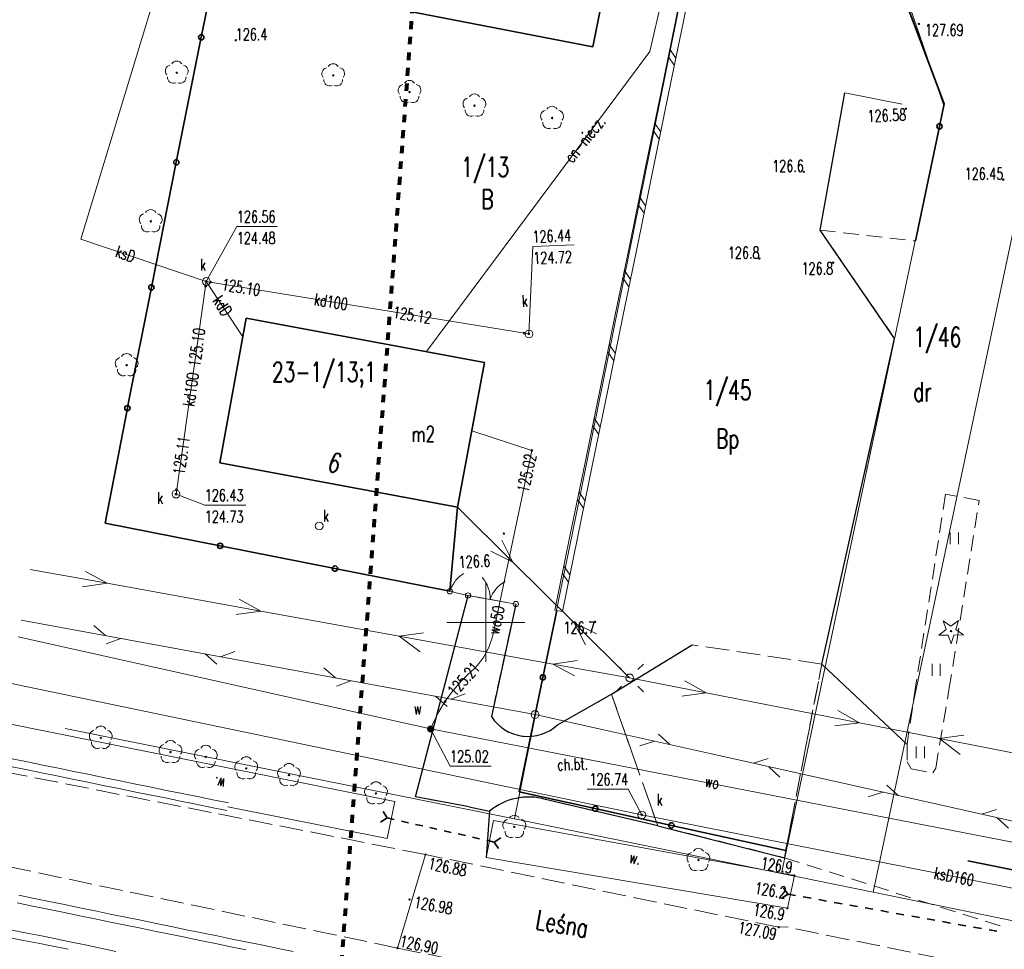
# Model space of a CAD drawing. Header units: metres. Extents: x 6595698 to 6595908, y 5799298 to 5799471.
# Tile 3 of 6: x 6595770 to 6595833, y 5799329 to 5799389. Entities that reach past the tile are written whole.
import ezdxf
from ezdxf.enums import TextEntityAlignment as Align

# ---------------------------------------------------------------- set-up
doc = ezdxf.new("R2010")
doc.units = ezdxf.units.M
doc.header["$MEASUREMENT"] = 0
for name, pattern in [('1', [0]), ('1_1', [0]), ('1_14', [1, -1]), ('1_EGBR', [0]), ('1_EGBU_A', [0]), ('1_OTKC', [1.5, 1, -0.5]), ('1_OTKJ', [2, 1.5, -0.5]), ('1_OTKK', [0]), ('1_OTKR', [0]), ('1_OTZT', [1.5, 1, -0.5]), ('1_SUCP', [0]), ('1_SUEP_A', [0]), ('1_SUKP', [0]), ('1_SUTP_A', [0]), ('1_SUWP', [0]), ('3', [1, 0.5, -0.5]), ('GDE', [0])]:
    doc.linetypes.add(name, pattern=pattern)
doc.layers.get('0').update_dxf_attribs({"color": 250, "linetype": 'CONTINUOUS', "lineweight": 100})
for name, color, linetype, lineweight in [('DZIALKI_L_0', 7, '1', 18), ('DZIALKI_T_0', 7, 'CONTINUOUS', 20), ('EADTD_T_0', 7, 'CONTINUOUS', 25), ('EGBB_E_T_0', 7, 'CONTINUOUS', 20), ('EGBB_E_T_1', 7, 'CONTINUOUS', 20), ('EGBB_L_0', 7, '1_EGBU_A', 35), ('EGBE_D_L_5', 7, '1_EGBR', 18), ('KLASOUZYTKI_T_0', 3, 'CONTINUOUS', 15), ('KRZYZE_L_0', 7, '1', 18), ('OTD_L_12', 7, 'CONTINUOUS', 18), ('OTK_E_T_1', 7, 'CONTINUOUS', 15), ('OTK_E_T_4', 7, 'CONTINUOUS', 0), ('OTK_L_0', 7, '1_OTKJ', 18), ('OTK_L_1', 7, '1_OTKK', 25), ('OTK_L_2', 7, '1_OTKC', 18), ('OTK_L_5', 7, 'CONTINUOUS', 18), ('OTK_L_8', 7, 'CONTINUOUS', 35), ('OTO_L_0', 7, 'CONTINUOUS', 35), ('OTO_L_1', 7, 'CONTINUOUS', 18), ('OTO_L_2', 7, 'CONTINUOUS', 18), ('OTR_T_0', 7, 'CONTINUOUS', 18), ('OTR_T_1', 7, 'CONTINUOUS', 18), ('OTZ_L_3', 7, '1_OTZT', 18), ('OTZ_T_0', 3, 'CONTINUOUS', 18), ('OTZ_T_1', 3, 'CONTINUOUS', 18), ('SUCP_E_T_0', 200, 'CONTINUOUS', 18), ('SUCP_L_0', 200, '1_SUCP', 18), ('SUEP_L_0', 1, '1_SUEP_A', 18), ('SUK_E_T_4', 34, 'CONTINUOUS', 0), ('SUK_T_3', 34, 'CONTINUOUS', 18), ('SUKP_E_T_0', 34, 'CONTINUOUS', 0), ('SUKP_L_0', 34, '1_SUKP', 18), ('SUKR_T_0', 34, 'CONTINUOUS', 18), ('SUP_T_2', 7, 'CONTINUOUS', 18), ('SUTP_L_0', 30, '1_SUTP_A', 18), ('SUW_E_T_2', 5, 'CONTINUOUS', 0), ('SUW_T_5', 5, 'CONTINUOUS', 18), ('SUWP_E_T_0', 5, 'CONTINUOUS', 0), ('SUWP_L_0', 5, '1_SUWP', 18), ('SUWR_T_0', 5, 'CONTINUOUS', 18), ('ZAKRES_L_0', 1, '3', 80)]:
    doc.layers.add(name, color=color, linetype=linetype, lineweight=lineweight)
doc.styles.get("Standard").update_dxf_attribs({"font": 'Simplex.SHX', "width": 0.75})

# ---------------------------------------------------------------- blocks, each defined once
blk = doc.blocks.new('1_OTZT')
at = {"linetype": 'Continuous'}
for p, q in [((-0.2625, -0.375), (-0.2625, 0.375)), ((0.2625, -0.375), (0.2625, 0.375))]:
    blk.add_line(p, q, dxfattribs=at)
blk = doc.blocks.new('1_OTRS')
at = {"linetype": 'Continuous'}
blk.add_circle((0, 0), 0.045, dxfattribs=at)
blk = doc.blocks.new('1_OTRN')
at = {"linetype": 'Continuous'}
blk.add_circle((0, 0), 0.045, dxfattribs=at)
blk = doc.blocks.new('1_OTZG')
at = {"linetype": 'Continuous'}
for p, q in [((-0.3012, 0.09375), (-0.4937, 0.6621)), ((-0.4937, 0.6621), (-0.0039, 0.31545)), ((-0.0039, 0.31545), (0.4771, 0.67415)), ((0.4771, 0.67415), (0.2988, 0.1012)), ((-0.78225, -0.26495), (-0.3012, 0.09375)), ((0.2988, 0.1012), (0.7886, -0.24545)), ((-0.18225, -0.2575), (-0.78225, -0.26495)), ((0.01025, -0.82585), (-0.18225, -0.2575)), ((0.1886, -0.2529), (0.01025, -0.82585)), ((0.7886, -0.24545), (0.1886, -0.2529))]:
    blk.add_line(p, q, dxfattribs=at)
blk.add_circle((0, 0), 0.045, dxfattribs=at)
blk = doc.blocks.new('1_OTZL')
at = {"linetype": 'Continuous'}
blk.add_circle((0, 0), 0.045, dxfattribs=at)
for centre, start, end in [((0, 0.375), 30.14012, 149.85988), ((-0.357, 0.116), 102.14447, 221.86002), ((0.357, 0.116), 318.13998, 77.85553), ((-0.22, -0.303), 174.14818, 293.85423), ((0.22, -0.303), 246.14577, 5.85182)]:
    blk.add_arc(centre, 0.375, start, end, dxfattribs=at)
blk = doc.blocks.new('1_SUKS')
at = {"linetype": 'Continuous'}
blk.add_circle((0, 0), 0.25, dxfattribs=at)
blk = doc.blocks.new('1_SUPW')
at = {"linetype": 'Continuous'}
blk.add_circle((0, 0), 0.25, dxfattribs=at)
blk = doc.blocks.new('1_SUPS')
at = {"linetype": 'Continuous'}
blk.add_circle((0, 0), 0.0625, dxfattribs=at)
blk = doc.blocks.new('1_SUPP')
at = {"linetype": 'Continuous'}
blk.add_circle((0, 0), 0.25, dxfattribs=at)
blk = doc.blocks.new('1_SUEO')
at = {"linetype": 'Continuous'}
for p, q in [((-0.53035, 0.53035), (-0.8839, 0.8839)), ((0.53035, 0.53035), (0.8839, 0.8839)), ((-0.53035, -0.53035), (-0.8839, -0.8839)), ((0.53035, -0.53035), (0.8839, -0.8839))]:
    blk.add_line(p, q, dxfattribs=at)
blk.add_circle((0, 0), 0.25, dxfattribs=at)
blk = doc.blocks.new('1_SUWW')
at = {"linetype": 'Continuous'}
for radius in [0.2, 0.175, 0.15, 0.125, 0.1, 0.075, 0.05, 0.025, 0.00715]:
    blk.add_circle((0, 0), radius, dxfattribs=at)

msp = doc.modelspace()

# ---------------------------------------------------------------- linework, layer by layer
at = {"layer": 'DZIALKI_L_0', "linetype": 'GDE'}
for p, q in [((6595805.54, 5799355.65), (6595813.16, 5799393.33)), ((6595826.73, 5799390.76), (6595829.35, 5799383.14)), ((6595818.96, 5799333.92), (6595829.35, 5799383.14)), ((6595824.83, 5799332.72), (6595835.25, 5799382.03)), ((6595805.54, 5799355.65), (6595804.53, 5799350.8)), ((6595801.84, 5799337.43), (6595804.53, 5799350.8)), ((6595773.05, 5799343.22), (6595801.84, 5799337.43)), ((6595801.84, 5799337.43), (6595818.96, 5799333.92)), ((6595818.96, 5799333.92), (6595824.83, 5799332.72)), ((6595848.35, 5799327.9), (6595824.83, 5799332.72))]:
    msp.add_line(p, q, dxfattribs=at)
at = {"layer": 'EGBB_L_0', "linetype": '1_EGBU_A'}
for p, q in [((6595807.83, 5799391.84), (6595806.869, 5799386.896)), ((6595806.869, 5799386.896), (6595789.45, 5799390.28)), ((6595784.66, 5799369.52), (6595782.97, 5799360.24)), ((6595799.92, 5799366.68), (6595784.66, 5799369.52)), ((6595798.194, 5799357.407), (6595799.92, 5799366.68)), ((6595782.97, 5799360.24), (6595798.194, 5799357.407))]:
    msp.add_line(p, q, dxfattribs=at)
at = {"layer": 'EGBE_D_L_5', "linetype": '1_1'}
msp.add_line((6595823, 5799383.96), (6595826.68, 5799383.23), dxfattribs=at)
at = {"layer": 'KRZYZE_L_0', "linetype": '1'}
for p, q in [((6595800, 5799347.5), (6595800, 5799352.5)), ((6595797.5, 5799350), (6595802.5, 5799350))]:
    msp.add_line(p, q, dxfattribs=at)
at = {"layer": 'OTD_L_12'}
for p, q in [((6595812.178, 5799388.64), (6595813.148, 5799393.369)), ((6595812.668, 5799388.539), (6595813.638, 5799393.268)), ((6595811.209, 5799383.911), (6595812.178, 5799388.64)), ((6595811.699, 5799383.811), (6595812.668, 5799388.539)), ((6595812.184, 5799386.175), (6595811.791, 5799386.748)), ((6595812.087, 5799385.702), (6595811.694, 5799386.275)), ((6595810.24, 5799379.182), (6595811.209, 5799383.911)), ((6595810.729, 5799379.082), (6595811.699, 5799383.811)), ((6595811.117, 5799380.973), (6595810.724, 5799381.547)), ((6595811.214, 5799381.446), (6595810.821, 5799382.019)), ((6595809.27, 5799374.453), (6595810.24, 5799379.182)), ((6595809.76, 5799374.353), (6595810.729, 5799379.082)), ((6595810.245, 5799376.717), (6595809.852, 5799377.291)), ((6595810.148, 5799376.244), (6595809.755, 5799376.818)), ((6595808.301, 5799369.724), (6595809.27, 5799374.453)), ((6595808.791, 5799369.624), (6595809.76, 5799374.353)), ((6595809.179, 5799371.515), (6595808.786, 5799372.089)), ((6595809.275, 5799371.988), (6595808.883, 5799372.562)), ((6595807.332, 5799364.995), (6595808.301, 5799369.724)), ((6595807.821, 5799364.895), (6595808.791, 5799369.624)), ((6595808.306, 5799367.259), (6595807.913, 5799367.833)), ((6595808.209, 5799366.787), (6595807.816, 5799367.36)), ((6595806.362, 5799360.267), (6595807.332, 5799364.995)), ((6595806.852, 5799360.166), (6595807.821, 5799364.895)), ((6595807.24, 5799362.058), (6595806.847, 5799362.631)), ((6595807.337, 5799362.531), (6595806.944, 5799363.104)), ((6595805.393, 5799355.538), (6595806.362, 5799360.267)), ((6595805.883, 5799355.437), (6595806.852, 5799360.166)), ((6595806.367, 5799357.802), (6595805.975, 5799358.375)), ((6595806.27, 5799357.329), (6595805.878, 5799357.902)), ((6595804.424, 5799350.809), (6595805.393, 5799355.538)), ((6595804.913, 5799350.708), (6595805.883, 5799355.437)), ((6595805.301, 5799352.6), (6595804.908, 5799353.173)), ((6595805.398, 5799353.073), (6595805.005, 5799353.646)), ((6595804.424, 5799350.809), (6595804.913, 5799350.708))]:
    msp.add_line(p, q, dxfattribs=at)
at = {"layer": 'OTK_L_0', "linetype": '1_OTKJ'}
for p, q in [((6595813.22, 5799348.58), (6595808.06, 5799345.41)), ((6595821.53, 5799347.35), (6595813.22, 5799348.58)), ((6595819.135, 5799334.94), (6595821.53, 5799347.35)), ((6595808.06, 5799345.41), (6595811.02, 5799336.99)), ((6595796.139, 5799335.14), (6595768.498, 5799340.575)), ((6595811.02, 5799336.99), (6595819.135, 5799334.94)), ((6595818.769, 5799330.479), (6595796.139, 5799335.14)), ((6595794.353, 5799329.151), (6595767.449, 5799334.781)), ((6595819.243, 5799330.506), (6595818.769, 5799330.479)), ((6595831.129, 5799328.084), (6595819.243, 5799330.506)), ((6595794.353, 5799329.151), (6595830.366, 5799321.753))]:
    msp.add_line(p, q, dxfattribs=at)
at = {"layer": 'OTK_L_0', "linetype": '1_14'}
msp.add_line((6595796.139, 5799335.14), (6595794.353, 5799329.151), dxfattribs=at)
at = {"layer": 'OTK_L_1', "linetype": '1_OTKK'}
for p, q in [((6595821.42, 5799375.16), (6595823, 5799383.96)), ((6595821.42, 5799375.16), (6595823, 5799383.96)), ((6595826.19, 5799368.21), (6595821.42, 5799375.16)), ((6595826.19, 5799368.21), (6595821.42, 5799375.16)), ((6595821.53, 5799347.35), (6595826.19, 5799368.21)), ((6595821.53, 5799347.35), (6595826.19, 5799368.21)), ((6595795.5, 5799338.84), (6595798.87, 5799351.74)), ((6595801.93, 5799351.19), (6595800.37, 5799343.99)), ((6595808.06, 5799345.41), (6595813.22, 5799348.58)), ((6595804.61, 5799343.46), (6595808.06, 5799345.41)), ((6595798.95, 5799338.2), (6595795.5, 5799338.84)), ((6595811.02, 5799336.99), (6595803.83, 5799338.67)), ((6595798.95, 5799338.2), (6595800.25, 5799337.91)), ((6595800.25, 5799337.91), (6595800.02, 5799334.95)), ((6595811.02, 5799336.99), (6595819.135, 5799334.94))]:
    msp.add_line(p, q, dxfattribs=at)
for centre, radius, start, end in [((6595802.71, 5799345.488), 2.779, 212.62849, 313.12148), ((6595802.744, 5799334.972), 3.854, 73.63813, 130.3327)]:
    msp.add_arc(centre, radius, start, end, dxfattribs=at)
at = {"layer": 'OTK_L_2', "linetype": '1_OTKC'}
for p, q in [((6595829.377, 5799383.256), (6595826.563, 5799390.691)), ((6595827.528, 5799374.461), (6595829.377, 5799383.256)), ((6595826.19, 5799368.21), (6595821.42, 5799375.16)), ((6595821.42, 5799375.16), (6595827.528, 5799374.461)), ((6595821.53, 5799347.35), (6595826.19, 5799368.21)), ((6595795.5, 5799338.84), (6595798.87, 5799351.74)), ((6595798.87, 5799351.74), (6595801.93, 5799351.19)), ((6595801.93, 5799351.19), (6595800.37, 5799343.99)), ((6595821.53, 5799347.35), (6595819.135, 5799334.94)), ((6595804.61, 5799343.46), (6595808.06, 5799345.41)), ((6595808.06, 5799345.41), (6595811.02, 5799336.99)), ((6595798.95, 5799338.2), (6595795.5, 5799338.84)), ((6595811.02, 5799336.99), (6595803.83, 5799338.67)), ((6595798.95, 5799338.2), (6595800.25, 5799337.91)), ((6595819.135, 5799334.94), (6595833.38, 5799330.43))]:
    msp.add_line(p, q, dxfattribs=at)
at = {"layer": 'OTK_L_2', "linetype": '1_14'}
msp.add_line((6595821.53, 5799347.35), (6595826.99, 5799342.19), dxfattribs=at)
at = {"layer": 'OTK_L_2', "linetype": '1_OTKC'}
for centre, radius, start, end in [((6595802.71, 5799345.488), 2.779, 212.62849, 313.12148), ((6595802.744, 5799334.972), 3.854, 73.63813, 130.3327)]:
    msp.add_arc(centre, radius, start, end, dxfattribs=at)
at = {"layer": 'OTK_L_5', "linetype": '1_1'}
for p, q in [((6595794.18, 5799338.53), (6595769.048, 5799343.61)), ((6595793.68, 5799336.16), (6595783.47, 5799338.2)), ((6595794.18, 5799338.53), (6595793.68, 5799336.16))]:
    msp.add_line(p, q, dxfattribs=at)
at = {"layer": 'OTK_L_5', "linetype": '1_OTKJ'}
for p, q in [((6595770.649, 5799341.078), (6595769.659, 5799341.281)), ((6595770.548, 5799340.588), (6595769.558, 5799340.791)), ((6595771.539, 5799340.386), (6595770.548, 5799340.588)), ((6595771.639, 5799340.876), (6595770.649, 5799341.078)), ((6595772.629, 5799340.673), (6595771.639, 5799340.876)), ((6595773.619, 5799340.47), (6595772.629, 5799340.673)), ((6595772.529, 5799340.183), (6595771.539, 5799340.386)), ((6595773.519, 5799339.981), (6595772.529, 5799340.183)), ((6595774.509, 5799339.778), (6595773.519, 5799339.981)), ((6595774.609, 5799340.268), (6595773.619, 5799340.47)), ((6595775.599, 5799340.065), (6595774.609, 5799340.268)), ((6595776.589, 5799339.863), (6595775.599, 5799340.065)), ((6595775.499, 5799339.575), (6595774.509, 5799339.778)), ((6595776.489, 5799339.373), (6595775.499, 5799339.575)), ((6595777.479, 5799339.17), (6595776.489, 5799339.373)), ((6595777.579, 5799339.66), (6595776.589, 5799339.863)), ((6595778.57, 5799339.458), (6595777.579, 5799339.66)), ((6595779.56, 5799339.255), (6595778.57, 5799339.458)), ((6595780.55, 5799339.053), (6595779.56, 5799339.255)), ((6595778.469, 5799338.968), (6595777.479, 5799339.17)), ((6595779.459, 5799338.765), (6595778.469, 5799338.968)), ((6595780.45, 5799338.563), (6595779.459, 5799338.765)), ((6595781.54, 5799338.85), (6595780.55, 5799339.053)), ((6595782.53, 5799338.647), (6595781.54, 5799338.85)), ((6595783.52, 5799338.445), (6595782.53, 5799338.647)), ((6595781.44, 5799338.36), (6595780.45, 5799338.563)), ((6595782.43, 5799338.158), (6595781.44, 5799338.36)), ((6595783.42, 5799337.955), (6595782.43, 5799338.158)), ((6595771.064, 5799332.332), (6595770.087, 5799332.532)), ((6595772.042, 5799332.131), (6595771.064, 5799332.332)), ((6595770.964, 5799331.842), (6595769.987, 5799332.043)), ((6595771.941, 5799331.641), (6595770.964, 5799331.842)), ((6595773.019, 5799331.931), (6595772.042, 5799332.131)), ((6595773.996, 5799331.73), (6595773.019, 5799331.931)), ((6595774.973, 5799331.529), (6595773.996, 5799331.73)), ((6595772.918, 5799331.441), (6595771.941, 5799331.641)), ((6595773.895, 5799331.24), (6595772.918, 5799331.441)), ((6595774.872, 5799331.04), (6595773.895, 5799331.24)), ((6595775.95, 5799331.329), (6595774.973, 5799331.529)), ((6595776.927, 5799331.128), (6595775.95, 5799331.329)), ((6595777.904, 5799330.928), (6595776.927, 5799331.128)), ((6595775.849, 5799330.839), (6595774.872, 5799331.04)), ((6595776.826, 5799330.639), (6595775.849, 5799330.839)), ((6595777.804, 5799330.438), (6595776.826, 5799330.639)), ((6595778.781, 5799330.237), (6595777.804, 5799330.438)), ((6595778.881, 5799330.727), (6595777.904, 5799330.928)), ((6595779.858, 5799330.527), (6595778.881, 5799330.727)), ((6595780.835, 5799330.326), (6595779.858, 5799330.527)), ((6595770.397, 5799329.639), (6595769.459, 5799329.821)), ((6595770.492, 5799330.13), (6595769.554, 5799330.312)), ((6595771.43, 5799329.948), (6595770.492, 5799330.13)), ((6595772.368, 5799329.765), (6595771.43, 5799329.948)), ((6595779.758, 5799330.037), (6595778.781, 5799330.237)), ((6595780.735, 5799329.836), (6595779.758, 5799330.037)), ((6595781.712, 5799329.636), (6595780.735, 5799329.836)), ((6595781.813, 5799330.125), (6595780.835, 5799330.326)), ((6595782.79, 5799329.925), (6595781.813, 5799330.125)), ((6595783.767, 5799329.724), (6595782.79, 5799329.925)), ((6595771.335, 5799329.457), (6595770.397, 5799329.639)), ((6595772.272, 5799329.275), (6595771.335, 5799329.457)), ((6595772.268, 5799329.275), (6595773.25, 5799329.068)), ((6595772.372, 5799329.765), (6595773.353, 5799329.557)), ((6595773.353, 5799329.557), (6595774.335, 5799329.349)), ((6595774.335, 5799329.349), (6595775.317, 5799329.142)), ((6595782.689, 5799329.435), (6595781.712, 5799329.636)), ((6595783.666, 5799329.234), (6595782.689, 5799329.435)), ((6595784.643, 5799329.034), (6595783.666, 5799329.234)), ((6595784.744, 5799329.524), (6595783.767, 5799329.724)), ((6595785.721, 5799329.323), (6595784.744, 5799329.524)), ((6595786.698, 5799329.122), (6595785.721, 5799329.323)), ((6595775.317, 5799329.142), (6595776.299, 5799328.934)), ((6595787.675, 5799328.922), (6595786.698, 5799329.122))]:
    msp.add_line(p, q, dxfattribs=at)
at = {"layer": 'OTK_L_5', "linetype": '1_OTKR'}
for p, q in [((6595800.5, 5799337.32), (6595800.02, 5799334.95)), ((6595819.774, 5799333.8), (6595800.5, 5799337.32)), ((6595800.02, 5799334.95), (6595819.331, 5799331.703)), ((6595819.331, 5799331.703), (6595819.774, 5799333.8))]:
    msp.add_line(p, q, dxfattribs=at)
at = {"layer": 'OTK_L_8', "linetype": '1_OTKJ'}
for p, q in [((6595793.27, 5799337.219), (6595793.688, 5799337.484)), ((6595793.423, 5799337.902), (6595793.688, 5799337.484)), ((6595793.688, 5799337.484), (6595794.143, 5799337.381)), ((6595794.599, 5799337.279), (6595795.054, 5799337.177)), ((6595795.509, 5799337.075), (6595795.964, 5799336.972)), ((6595796.42, 5799336.87), (6595796.875, 5799336.768)), ((6595797.33, 5799336.665), (6595797.785, 5799336.563)), ((6595798.241, 5799336.461), (6595798.696, 5799336.358)), ((6595799.151, 5799336.256), (6595799.606, 5799336.154)), ((6595800.549, 5799335.942), (6595800.968, 5799336.207)), ((6595800.062, 5799336.052), (6595800.549, 5799335.942)), ((6595800.549, 5799335.942), (6595800.814, 5799335.524)), ((6595819.358, 5799332.601), (6595819.075, 5799333.007)), ((6595819.358, 5799332.601), (6595818.952, 5799332.318)), ((6595819.85, 5799332.514), (6595819.358, 5799332.601)), ((6595820.842, 5799332.338), (6595820.346, 5799332.426)), ((6595821.834, 5799332.162), (6595821.338, 5799332.25)), ((6595822.826, 5799331.986), (6595822.33, 5799332.074)), ((6595823.818, 5799331.809), (6595823.322, 5799331.897)), ((6595824.81, 5799331.633), (6595824.314, 5799331.721)), ((6595825.802, 5799331.457), (6595825.306, 5799331.545)), ((6595826.794, 5799331.281), (6595826.298, 5799331.369)), ((6595827.786, 5799331.105), (6595827.29, 5799331.193)), ((6595828.778, 5799330.929), (6595828.282, 5799331.017)), ((6595829.77, 5799330.753), (6595829.274, 5799330.841)), ((6595830.762, 5799330.577), (6595830.266, 5799330.665)), ((6595831.754, 5799330.401), (6595831.258, 5799330.489)), ((6595832.746, 5799330.225), (6595832.25, 5799330.313))]:
    msp.add_line(p, q, dxfattribs=at)
at = {"layer": 'OTO_L_0'}
for p, q in [((6595781.778, 5799387.513), (6595783.374, 5799395.526)), ((6595829.377, 5799383.256), (6595826.722, 5799390.27)), ((6595780.181, 5799379.499), (6595781.778, 5799387.513)), ((6595829.071, 5799381.801), (6595829.377, 5799383.256)), ((6595827.528, 5799374.461), (6595829.071, 5799381.801)), ((6595778.585, 5799371.486), (6595780.181, 5799379.499)), ((6595777.12, 5799364.13), (6595778.585, 5799371.486)), ((6595777.046, 5799363.745), (6595777.12, 5799364.13)), ((6595775.63, 5799356.38), (6595777.046, 5799363.745)), ((6595797.7, 5799352.01), (6595798.194, 5799357.407)), ((6595775.63, 5799356.38), (6595782.987, 5799354.923)), ((6595782.987, 5799354.923), (6595790.344, 5799353.467)), ((6595790.344, 5799353.467), (6595797.7, 5799352.01)), ((6595803.659, 5799346.494), (6595804.547, 5799350.781)), ((6595802.138, 5799339.15), (6595803.659, 5799346.494)), ((6595807.018, 5799338.081), (6595802.138, 5799339.15)), ((6595811.898, 5799337.011), (6595807.018, 5799338.081)), ((6595819.704, 5799337.538), (6595819.224, 5799335.406)), ((6595819.224, 5799335.406), (6595811.898, 5799337.011)), ((6595836.175, 5799333.664), (6595830.882, 5799334.741))]:
    msp.add_line(p, q, dxfattribs=at)
for centre in [(6595781.778, 5799387.513), (6595829.071, 5799381.801), (6595780.181, 5799379.499), (6595778.585, 5799371.486), (6595777.046, 5799363.745), (6595782.987, 5799354.923), (6595790.344, 5799353.467), (6595803.659, 5799346.494), (6595807.018, 5799338.081), (6595811.898, 5799337.011)]:
    msp.add_circle(centre, 0.17, dxfattribs=at)
at = {"layer": 'OTO_L_1'}
for p, q in [((6595798.87, 5799351.74), (6595799.785, 5799351.576)), ((6595799.539, 5799351.62), (6595801.015, 5799351.354)), ((6595801.015, 5799351.354), (6595801.93, 5799351.19))]:
    msp.add_line(p, q, dxfattribs=at)
for centre in [(6595798.87, 5799351.74), (6595801.93, 5799351.19)]:
    msp.add_circle(centre, 0.17, dxfattribs=at)
for centre, start, end in [((6595798.279, 5799351.565), 357.75499, 41.82936), ((6595802.178, 5799350.865), 117.79171, 161.86608)]:
    msp.add_arc(centre, 2, start, end, dxfattribs=at)
at = {"layer": 'OTO_L_2'}
for p, q in [((6595798.471, 5799353.074), (6595798.549, 5799353.128)), ((6595798.549, 5799353.128), (6595798.577, 5799353.142)), ((6595797.909, 5799352.454), (6595797.961, 5799352.535)), ((6595797.961, 5799352.535), (6595798.02, 5799352.613)), ((6595798.02, 5799352.613), (6595798.071, 5799352.694)), ((6595798.071, 5799352.694), (6595798.136, 5799352.761)), ((6595798.136, 5799352.761), (6595798.203, 5799352.838)), ((6595798.203, 5799352.838), (6595798.266, 5799352.895)), ((6595798.266, 5799352.895), (6595798.331, 5799352.963)), ((6595798.331, 5799352.963), (6595798.401, 5799353.018)), ((6595798.401, 5799353.018), (6595798.471, 5799353.074)), ((6595797.7, 5799352.01), (6595797.738, 5799352.104)), ((6595797.7, 5799352.01), (6595798.285, 5799351.875)), ((6595797.738, 5799352.104), (6595797.776, 5799352.198)), ((6595797.776, 5799352.198), (6595797.812, 5799352.282)), ((6595797.812, 5799352.282), (6595797.866, 5799352.372)), ((6595797.866, 5799352.372), (6595797.909, 5799352.454)), ((6595798.285, 5799351.875), (6595798.87, 5799351.74))]:
    msp.add_line(p, q, dxfattribs=at)
for centre in [(6595797.7, 5799352.01), (6595798.87, 5799351.74)]:
    msp.add_circle(centre, 0.17, dxfattribs=at)
at = {"layer": 'OTZ_L_3', "linetype": '1_OTZT'}
for p, q in [((6595829.46, 5799358.23), (6595827.56, 5799346.01)), ((6595831.61, 5799357.83), (6595829.46, 5799358.23)), ((6595829.68, 5799345.7), (6595831.61, 5799357.83)), ((6595827.56, 5799346.01), (6595826.99, 5799342.19)), ((6595828.83, 5799340.67), (6595829.68, 5799345.7)), ((6595826.99, 5799342.19), (6595826.99, 5799341.08)), ((6595826.99, 5799341.08), (6595827.26, 5799340.63)), ((6595827.26, 5799340.63), (6595828.64, 5799340.38)), ((6595828.64, 5799340.38), (6595828.83, 5799340.67))]:
    msp.add_line(p, q, dxfattribs=at)
at = {"layer": 'SUCP_L_0', "linetype": '1_SUCP'}
for p, q in [((6595810.51, 5799386.6), (6595812.5, 5799395.15)), ((6595796.2, 5799367.37), (6595810.51, 5799386.6))]:
    msp.add_line(p, q, dxfattribs=at)
at = {"layer": 'SUEP_L_0', "linetype": '1_SUEP_A'}
for p, q in [((6595801.742, 5799353.884), (6595798.194, 5799357.407)), ((6595801.742, 5799353.884), (6595801.03, 5799355.296)), ((6595800.326, 5799354.586), (6595801.742, 5799353.884)), ((6595805.672, 5799349.983), (6595801.742, 5799353.884)), ((6595775.744, 5799352.524), (6595770.824, 5799353.416)), ((6595775.744, 5799352.524), (6595774.357, 5799353.284)), ((6595774.179, 5799352.3), (6595775.744, 5799352.524)), ((6595785.584, 5799350.742), (6595775.744, 5799352.524)), ((6595785.584, 5799350.742), (6595784.197, 5799351.501)), ((6595784.019, 5799350.517), (6595785.584, 5799350.742)), ((6595794.46, 5799349.134), (6595785.584, 5799350.742)), ((6595809.22, 5799346.46), (6595805.672, 5799349.983)), ((6595806.384, 5799348.571), (6595805.672, 5799349.983)), ((6595805.672, 5799349.983), (6595807.089, 5799349.281)), ((6595794.46, 5799349.134), (6595796.025, 5799349.358)), ((6595804.3, 5799347.351), (6595794.46, 5799349.134)), ((6595795.803, 5799348.128), (6595794.46, 5799349.134)), ((6595804.3, 5799347.351), (6595805.865, 5799347.576)), ((6595809.22, 5799346.46), (6595804.3, 5799347.351)), ((6595805.687, 5799346.592), (6595804.3, 5799347.351)), ((6595814.127, 5799345.501), (6595809.22, 5799346.46)), ((6595814.127, 5799345.501), (6595812.751, 5799346.28)), ((6595812.559, 5799345.298), (6595814.127, 5799345.501)), ((6595823.942, 5799343.583), (6595814.127, 5799345.501)), ((6595823.942, 5799343.583), (6595822.565, 5799344.362)), ((6595822.374, 5799343.38), (6595823.942, 5799343.583)), ((6595829.068, 5799342.582), (6595823.942, 5799343.583)), ((6595829.068, 5799342.582), (6595830.636, 5799342.785)), ((6595838.883, 5799340.664), (6595829.068, 5799342.582)), ((6595830.397, 5799341.558), (6595829.068, 5799342.582))]:
    msp.add_line(p, q, dxfattribs=at)
at = {"layer": 'SUKP_L_0', "linetype": '1_SUKP'}
for p, q in [((6595774.07, 5799374.58), (6595783.496, 5799405.646)), ((6595782.1, 5799371.86), (6595774.07, 5799374.58)), ((6595780.16, 5799358.24), (6595782.1, 5799371.86)), ((6595782.1, 5799371.86), (6595802.77, 5799368.5)), ((6595782.1, 5799371.86), (6595784.445, 5799368.313)), ((6595810, 5799337.678), (6595769.505, 5799346.131)), ((6595858.7, 5799328.06), (6595810, 5799337.678))]:
    msp.add_line(p, q, dxfattribs=at)
at = {"layer": 'SUKR_T_0', "linetype": 'Continuous', "lineweight": 0}
for p, q in [((6595782.1, 5799371.86), (6595784.06, 5799375.394)), ((6595784.06, 5799375.394), (6595786.638, 5799375.394)), ((6595802.77, 5799368.5), (6595803.02, 5799374.101)), ((6595803.02, 5799374.101), (6595805.678, 5799374.207)), ((6595780.16, 5799358.24), (6595782.005, 5799357.54)), ((6595782.005, 5799357.54), (6595784.638, 5799357.54)), ((6595806.49, 5799339.326), (6595809.123, 5799339.326)), ((6595810, 5799337.678), (6595809.123, 5799339.326))]:
    msp.add_line(p, q, dxfattribs=at)
at = {"layer": 'SUTP_L_0', "linetype": '1_SUTP_A'}
for p, q in [((6595772.338, 5799349.775), (6595770.235, 5799350.161)), ((6595779.321, 5799348.491), (6595772.338, 5799349.775)), ((6595775.633, 5799349.169), (6595774.887, 5799349.815)), ((6595776.616, 5799348.988), (6595775.69, 5799348.65)), ((6595794.074, 5799345.78), (6595779.321, 5799348.491)), ((6595783.936, 5799348.152), (6595783.009, 5799347.813)), ((6595782.771, 5799347.349), (6595782.026, 5799347.994)), ((6595790.386, 5799346.458), (6595789.64, 5799347.103)), ((6595791.369, 5799346.277), (6595790.443, 5799345.939)), ((6595801.057, 5799344.497), (6595794.074, 5799345.78)), ((6595796.779, 5799345.283), (6595797.524, 5799344.637)), ((6595797.762, 5799345.102), (6595798.688, 5799345.44)), ((6595803.16, 5799344.11), (6595801.057, 5799344.497)), ((6595803.16, 5799344.11), (6595807.54, 5799343.133)), ((6595807.54, 5799343.133), (6595814.47, 5799341.586)), ((6595810.81, 5799342.403), (6595809.871, 5799342.1)), ((6595811.786, 5799342.185), (6595811.065, 5799342.858)), ((6595814.47, 5799341.586), (6595829.11, 5799338.32)), ((6595817.154, 5799340.988), (6595818.092, 5799341.291)), ((6595818.13, 5799340.77), (6595818.851, 5799340.097)), ((6595825.705, 5799339.592), (6595826.426, 5799338.919)), ((6595824.512, 5799338.834), (6595825.45, 5799339.137)), ((6595829.11, 5799338.32), (6595843.75, 5799335.054)), ((6595831.794, 5799337.721), (6595832.732, 5799338.024)), ((6595832.77, 5799337.503), (6595833.491, 5799336.83))]:
    msp.add_line(p, q, dxfattribs=at)
at = {"layer": 'SUWP_L_0', "linetype": '1_SUWP'}
for p, q in [((6595802.95, 5799361.04), (6595799.17, 5799362.28)), ((6595800.47, 5799349.28), (6595802.95, 5799361.04)), ((6595796.47, 5799343.19), (6595770.04, 5799349.086)), ((6595836.692, 5799335.356), (6595796.47, 5799343.19))]:
    msp.add_line(p, q, dxfattribs=at)
for centre, radius, start, end in [((6595795.924, 5799350.273), 4.653, 316.33513, 347.68077), ((6595805.709, 5799339.42), 9.978, 130.03617, 157.80352)]:
    msp.add_arc(centre, radius, start, end, dxfattribs=at)
at = {"layer": 'SUWR_T_0', "linetype": 'Continuous', "lineweight": 0}
for p, q in [((6595796.47, 5799343.19), (6595797.72, 5799340.802)), ((6595797.72, 5799340.802), (6595800.352, 5799340.802))]:
    msp.add_line(p, q, dxfattribs=at)
at = {"layer": 'ZAKRES_L_0', "linetype": '3'}
msp.add_line((6595800.124, 5799454.355), (6595790.784, 5799328.651), dxfattribs=at)

# ---------------------------------------------------------------- block references
at = {"layer": 'OTK_E_T_1'}
for p in [(6595830.026, 5799355.395), (6595828.862, 5799346.977), (6595827.847, 5799341.694)]:
    msp.add_blockref('1_OTZT', p, dxfattribs=at)
at = {"layer": 'OTR_T_0', "rotation": 2.290616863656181}
for p in [(6595827.75, 5799388.37), (6595826.92, 5799382.93)]:
    msp.add_blockref('1_OTRS', p, dxfattribs=at)
at = {"layer": 'OTR_T_0'}
for p in [(6595833.16, 5799378.39), (6595796.139, 5799335.14), (6595795.12, 5799332.26), (6595818.77, 5799330.48), (6595794.353, 5799329.151)]:
    msp.add_blockref('1_OTRS', p, dxfattribs=at)
at = {"layer": 'OTR_T_1'}
for name, p in [('1_OTRN', (6595783.99, 5799387.32)), ('1_OTRS', (6595820.38, 5799378.89)), ('1_OTRN', (6595817.539, 5799373.331)), ('1_OTRN', (6595822.26, 5799373.07)), ('1_OTRN', (6595807.01, 5799350.06)), ('1_OTRN', (6595819.774, 5799333.8)), ('1_OTRN', (6595819.36, 5799332.6)), ('1_OTRN', (6595819.331, 5799331.703))]:
    msp.add_blockref(name, p, dxfattribs=at)
at = {"layer": 'OTR_T_1', "rotation": 272.2906107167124}
msp.add_blockref('1_OTRS', (6595801.17, 5799355.71), dxfattribs=at)
at = {"layer": 'OTZ_T_0'}
for p in [(6595780.21, 5799385.24), (6595780.21, 5799385.24), (6595790.23, 5799385.07), (6595790.23, 5799385.07), (6595795.12, 5799384), (6595795.12, 5799384), (6595799.28, 5799383.13), (6595799.28, 5799383.13), (6595804.25, 5799382.34), (6595804.25, 5799382.34), (6595778.54, 5799375.72), (6595778.54, 5799375.72), (6595777, 5799366.5), (6595777, 5799366.5), (6595775.34, 5799342.62), (6595779.81, 5799341.71), (6595782.07, 5799341.4), (6595784.66, 5799340.66), (6595787.4, 5799340.23), (6595792.97, 5799339.06), (6595801.83, 5799336.91), (6595801.83, 5799336.91), (6595813.63, 5799334.79), (6595813.63, 5799334.79)]:
    msp.add_blockref('1_OTZL', p, dxfattribs=at)
at = {"layer": 'OTZ_T_1'}
msp.add_blockref('1_OTZG', (6595829.81, 5799349.46), dxfattribs=at)
msp.add_blockref('1_OTZG', (6595829.81, 5799349.46), dxfattribs=at)
at = {"layer": 'SUK_T_3'}
for name, p in [('1_SUPW', (6595782.1, 5799371.86)), ('1_SUPW', (6595802.77, 5799368.5)), ('1_SUPW', (6595780.16, 5799358.24)), ('1_SUKS', (6595789.333, 5799356.199)), ('1_SUPW', (6595810, 5799337.678))]:
    msp.add_blockref(name, p, dxfattribs=at)
at = {"layer": 'SUKR_T_0'}
for p in [(6595782.059, 5799371.573), (6595782.1, 5799371.86), (6595782.378, 5799371.815), (6595802.468, 5799368.549), (6595802.77, 5799368.5), (6595780.16, 5799358.24), (6595780.2, 5799358.524), (6595810, 5799337.678)]:
    msp.add_blockref('1_SUPS', p, dxfattribs=at)
at = {"layer": 'SUP_T_2'}
for name, p in [('1_SUEO', (6595809.22, 5799346.46)), ('1_SUPP', (6595803.16, 5799344.11))]:
    msp.add_blockref(name, p, dxfattribs=at)
at = {"layer": 'SUW_T_5'}
msp.add_blockref('1_SUWW', (6595796.47, 5799343.19), dxfattribs=at)
at = {"layer": 'SUWR_T_0'}
for p in [(6595802.95, 5799361.04), (6595797.4, 5799344.95), (6595796.47, 5799343.19)]:
    msp.add_blockref('1_SUPS', p, dxfattribs=at)

# ---------------------------------------------------------------- texts
at = {"layer": 'DZIALKI_T_0', "width": 0.7}
msp.add_text('1/13', height=1.25, dxfattribs=at).set_placement((6595798.428, 5799379.82), align=Align.TOP_LEFT)
for s, p in [('1/46', (6595828.93, 5799368.22)), ('1/45', (6595815.5, 5799364.82))]:
    msp.add_text(s, height=1.25, dxfattribs=at).set_placement(p, align=Align.MIDDLE)
at = {"layer": 'EADTD_T_0', "width": 0.7}
msp.add_text('6', height=1.25, rotation=341.56505, dxfattribs=at).set_placement((6595790.14, 5799359.651), align=Align.CENTER)
msp.add_text('Leśna', height=1.25, rotation=350.05399, dxfattribs=at).set_placement((6595804.894, 5799330.705), align=Align.MIDDLE)
at = {"layer": 'EGBB_E_T_0', "width": 0.7}
msp.add_text('m2', height=1, dxfattribs=at).set_placement((6595796.003, 5799362.09), align=Align.MIDDLE)
at = {"layer": 'EGBB_E_T_1', "width": 0.7}
msp.add_text('23-1/13;1', height=1.25, dxfattribs=at).set_placement((6595789.642, 5799365.978), align=Align.MIDDLE)
at = {"layer": 'KLASOUZYTKI_T_0', "width": 0.7}
for s, p in [('B', (6595800.111, 5799377.135)), ('dr', (6595827.981, 5799364.799)), ('Bp', (6595815.5, 5799361.6))]:
    msp.add_text(s, height=1.242, dxfattribs=at).set_placement(p, align=Align.MIDDLE)
at = {"layer": 'OTK_E_T_1', "width": 0.7}
msp.add_text('ch.bt.', height=0.75, rotation=2.29062, dxfattribs=at).set_placement((6595804.58, 5799340.89), align=Align.MIDDLE_LEFT)
at = {"layer": 'OTK_E_T_4', "lineweight": 9, "width": 0.7}
for rotation, p in [(168.46538, (6595782.95, 5799339.69)), (348.25437, (6595809.58, 5799334.914))]:
    msp.add_text('w.', height=0.75, rotation=rotation, dxfattribs=at).set_placement(p, align=Align.MIDDLE)
at = {"layer": 'OTR_T_0', "lineweight": 9, "width": 0.7}
msp.add_text('127.69', height=0.75, dxfattribs=at).set_placement((6595828.141, 5799388.346), align=Align.TOP_LEFT)
for s, rotation, p in [('126.58', 2.29059, (6595826.92, 5799382.93)), ('127.09', 349.18612, (6595818.686, 5799330.391))]:
    msp.add_text(s, height=0.75, rotation=rotation, dxfattribs=at).set_placement(p, align=Align.TOP_RIGHT)
msp.add_text('126.45', height=0.75, dxfattribs=at).set_placement((6595833.16, 5799378.39), align=Align.RIGHT)
msp.add_text('126.88', height=0.75, rotation=348.57078, dxfattribs=at).set_placement((6595796.417, 5799334.956), align=Align.TOP_LEFT)
msp.add_text('126.98', height=0.75, rotation=349.59671, dxfattribs=at).set_placement((6595795.435, 5799332.114), align=Align.MIDDLE_LEFT)
msp.add_text('126.90', height=0.75, rotation=348.16974, dxfattribs=at).set_placement((6595794.443, 5799329.256))
at = {"layer": 'OTR_T_1', "lineweight": 9, "width": 0.7}
msp.add_text('126.4', height=0.75, dxfattribs=at).set_placement((6595783.99, 5799387.32))
for s, p in [('126.6', (6595820.38, 5799378.89)), ('126.8', (6595817.54, 5799373.33))]:
    msp.add_text(s, height=0.75, dxfattribs=at).set_placement(p, align=Align.RIGHT)
for s, p in [('126.8', (6595822.26, 5799373.07)), ('126.7', (6595807.01, 5799350.06))]:
    msp.add_text(s, height=0.75, dxfattribs=at).set_placement(p, align=Align.TOP_RIGHT)
for s, rotation, p in [('126.6', 2.86244, (6595800.275, 5799354.348)), ('126.9', 350.18648, (6595819.206, 5799331.651))]:
    msp.add_text(s, height=0.75, rotation=rotation, dxfattribs=at).set_placement(p, align=Align.TOP_RIGHT)
msp.add_text('126.9', height=0.75, rotation=350.77608, dxfattribs=at).set_placement((6595819.585, 5799333.916), align=Align.RIGHT)
msp.add_text('126.2', height=0.75, rotation=350.36728, dxfattribs=at).set_placement((6595819.245, 5799332.683), align=Align.MIDDLE_RIGHT)
at = {"layer": 'SUCP_E_T_0', "lineweight": 9, "width": 0.7}
msp.add_text('cn-niecz.', height=0.75, rotation=50.93383, dxfattribs=at).set_placement((6595806.338, 5799380.993), align=Align.MIDDLE)
at = {"layer": 'SUK_E_T_4', "lineweight": 9, "width": 0.7}
for p in [(6595781.697, 5799372.557), (6595789.576, 5799356.477)]:
    msp.add_text('k', height=0.75, dxfattribs=at).set_placement(p)
msp.add_text('k', height=0.75, rotation=2.86241, dxfattribs=at).set_placement((6595802.29, 5799370.99), align=Align.TOP_LEFT)
for p in [(6595778.957, 5799358.367), (6595810.953, 5799339.029)]:
    msp.add_text('k', height=0.75, dxfattribs=at).set_placement(p, align=Align.TOP_LEFT)
at = {"layer": 'SUKP_E_T_0', "lineweight": 9, "width": 0.7}
for s, rotation, p in [('ksD', 341.28723, (6595776.331, 5799373.814)), ('kd100', 350.81946, (6595789.023, 5799370.735)), ('kd100', 81.95095, (6595780.963, 5799363.881))]:
    msp.add_text(s, height=0.75, rotation=rotation, dxfattribs=at).set_placement(p, align=Align.MIDDLE_LEFT)
for s, rotation, p in [('kdD', 303.47454, (6595783.138, 5799370.29)), ('ksD160', 348.939, (6595830.003, 5799333.726))]:
    msp.add_text(s, height=0.75, rotation=rotation, dxfattribs=at).set_placement(p, align=Align.MIDDLE)
at = {"layer": 'SUKR_T_0', "lineweight": 9, "width": 0.7}
for s, p in [('126.56', (6595784.06, 5799376.394)), ('124.48', (6595784.06, 5799375.019)), ('126.43', (6595782.005, 5799358.54)), ('124.73', (6595782.005, 5799357.165))]:
    msp.add_text(s, height=0.75, dxfattribs=at).set_placement(p, align=Align.TOP_LEFT)
for s, p in [('126.44', (6595802.98, 5799375.1)), ('124.72', (6595803.035, 5799373.726))]:
    msp.add_text(s, height=0.75, rotation=2.29062, dxfattribs=at).set_placement(p, align=Align.TOP_LEFT)
for s, rotation, p in [('125.10', 350.81946, (6595783.11, 5799371.69)), ('125.10', 81.95095, (6595781.32, 5799366.42)), ('125.11', 81.95095, (6595780.33, 5799359.5))]:
    msp.add_text(s, height=0.75, rotation=rotation, dxfattribs=at).set_placement(p, align=Align.MIDDLE_LEFT)
msp.add_text('125.12', height=0.75, rotation=350.81946, dxfattribs=at).set_placement((6595796.52, 5799369.52), align=Align.MIDDLE_RIGHT)
msp.add_text('126.74', height=0.75, dxfattribs=at).set_placement((6595809.123, 5799339.576), align=Align.RIGHT)
at = {"layer": 'SUW_E_T_2', "lineweight": 9, "width": 0.7}
msp.add_text('w', height=0.75, dxfattribs=at).set_placement((6595795.39, 5799344.87), align=Align.TOP_LEFT)
at = {"layer": 'SUWP_E_T_0', "lineweight": 9, "width": 0.7}
msp.add_text('wo50', height=0.75, rotation=77.78429, dxfattribs=at).set_placement((6595800.47, 5799349.28), align=Align.MIDDLE_LEFT)
msp.add_text('wo', height=0.75, rotation=349.30913, dxfattribs=at).set_placement((6595814.505, 5799339.785), align=Align.MIDDLE)
at = {"layer": 'SUWR_T_0', "lineweight": 9, "width": 0.7}
msp.add_text('125.02', height=0.75, rotation=77.499, dxfattribs=at).set_placement((6595802.897, 5799360.8), align=Align.MIDDLE_RIGHT)
msp.add_text('125.21', height=0.75, rotation=47.9589, dxfattribs=at).set_placement((6595797.769, 5799345.463), align=Align.MIDDLE_LEFT)
msp.add_text('125.02', height=0.75, dxfattribs=at).set_placement((6595797.72, 5799341.052))

doc.saveas('drawing.dxf')
